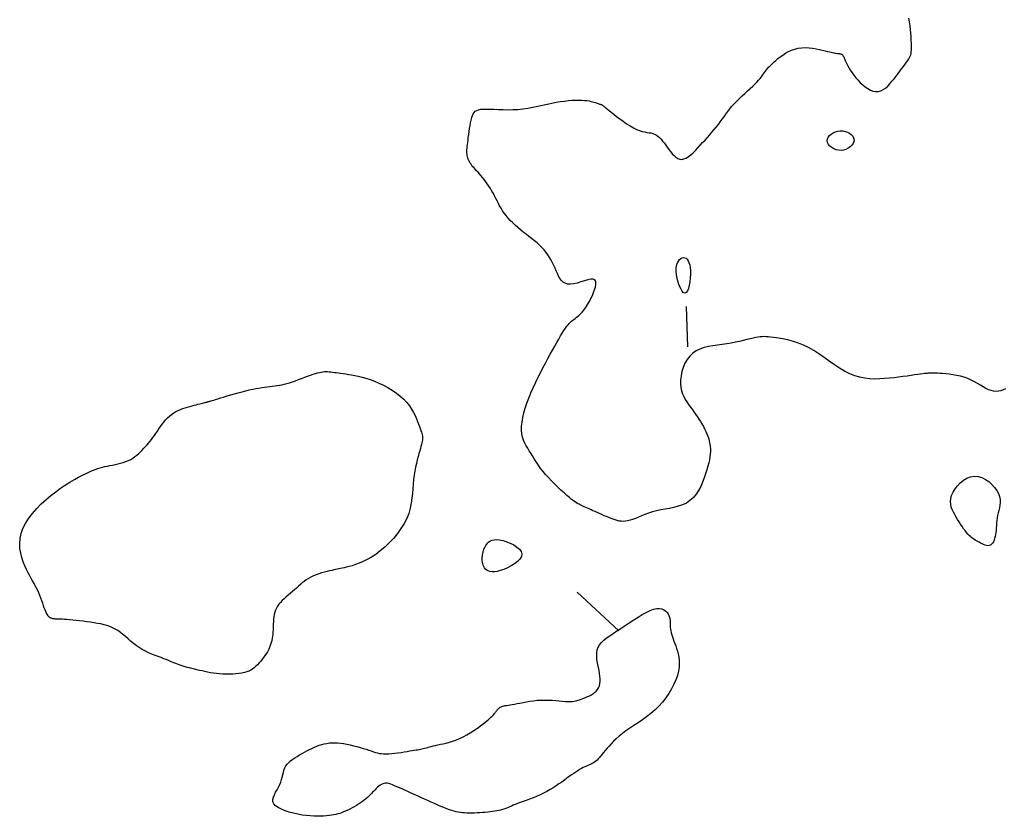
# Model space of a CAD drawing. Header units: millimetres. Extents: x 32690613 to 32693367, y 5343692 to 5344708.
# Tile 77 of 256: x 32692433 to 32692458, y 5343734 to 5343754. Entities that reach past the tile are written whole.
import ezdxf

# ---------------------------------------------------------------- set-up
doc = ezdxf.new("R2010")
doc.units = ezdxf.units.MM
doc.header["$LTSCALE"] = 20
doc.layers.add('02-DGM_HL_493.00', color=102, linetype='Continuous')

msp = doc.modelspace()

# ---------------------------------------------------------------- linework, layer by layer
at = {"layer": '02-DGM_HL_493.00', "elevation": 493, "flags": 128}
for points in [[(32692457.933, 5343744.671), (32692457.876, 5343744.647), (32692457.818, 5343744.628), (32692457.758, 5343744.616), (32692457.696, 5343744.612), (32692457.634, 5343744.616), (32692457.571, 5343744.629), (32692457.507, 5343744.652), (32692457.443, 5343744.684), (32692457.376, 5343744.722), (32692457.308, 5343744.764), (32692457.236, 5343744.808), (32692457.16, 5343744.852), (32692457.079, 5343744.893), (32692456.994, 5343744.931), (32692456.903, 5343744.963), (32692456.809, 5343744.989), (32692456.713, 5343745.01), (32692456.618, 5343745.026), (32692456.527, 5343745.039), (32692456.441, 5343745.048), (32692456.362, 5343745.055), (32692456.294, 5343745.059), (32692456.237, 5343745.062), (32692456.191, 5343745.064), (32692456.154, 5343745.065), (32692456.125, 5343745.065), (32692456.101, 5343745.065), (32692456.083, 5343745.064), (32692456.067, 5343745.064), (32692456.053, 5343745.063), (32692456.039, 5343745.062), (32692456.023, 5343745.062), (32692456.004, 5343745.061), (32692455.981, 5343745.06), (32692455.952, 5343745.057), (32692455.915, 5343745.054), (32692455.869, 5343745.048), (32692455.813, 5343745.04), (32692455.745, 5343745.031), (32692455.666, 5343745.019), (32692455.578, 5343745.006), (32692455.481, 5343744.992), (32692455.378, 5343744.978), (32692455.269, 5343744.964), (32692455.155, 5343744.95), (32692455.039, 5343744.938), (32692454.92, 5343744.928), (32692454.8, 5343744.921), (32692454.678, 5343744.919), (32692454.555, 5343744.924), (32692454.431, 5343744.937), (32692454.305, 5343744.961), (32692454.179, 5343744.998), (32692454.052, 5343745.048), (32692453.924, 5343745.112), (32692453.796, 5343745.189), (32692453.668, 5343745.275), (32692453.539, 5343745.365), (32692453.411, 5343745.456), (32692453.282, 5343745.545), (32692453.154, 5343745.629), (32692453.026, 5343745.703), (32692452.898, 5343745.764), (32692452.773, 5343745.814), (32692452.652, 5343745.854), (32692452.535, 5343745.886), (32692452.425, 5343745.91), (32692452.323, 5343745.928), (32692452.23, 5343745.941), (32692452.149, 5343745.952), (32692452.079, 5343745.961), (32692452.019, 5343745.967), (32692451.967, 5343745.972), (32692451.918, 5343745.974), (32692451.872, 5343745.973), (32692451.824, 5343745.97), (32692451.773, 5343745.962), (32692451.715, 5343745.952), (32692451.648, 5343745.937), (32692451.573, 5343745.919), (32692451.491, 5343745.899), (32692451.401, 5343745.877), (32692451.305, 5343745.855), (32692451.204, 5343745.834), (32692451.097, 5343745.813), (32692450.987, 5343745.795), (32692450.874, 5343745.78), (32692450.759, 5343745.764), (32692450.645, 5343745.748), (32692450.533, 5343745.727), (32692450.424, 5343745.701), (32692450.321, 5343745.666), (32692450.226, 5343745.62), (32692450.14, 5343745.562), (32692450.065, 5343745.489), (32692450, 5343745.404), (32692449.947, 5343745.31), (32692449.904, 5343745.209), (32692449.871, 5343745.104), (32692449.849, 5343744.999), (32692449.838, 5343744.897), (32692449.836, 5343744.8), (32692449.845, 5343744.71), (32692449.862, 5343744.627), (32692449.887, 5343744.551), (32692449.918, 5343744.48), (32692449.955, 5343744.412), (32692449.995, 5343744.348), (32692450.037, 5343744.286), (32692450.081, 5343744.225), (32692450.125, 5343744.165), (32692450.169, 5343744.104), (32692450.212, 5343744.043), (32692450.254, 5343743.982), (32692450.295, 5343743.921), (32692450.334, 5343743.86), (32692450.371, 5343743.799), (32692450.406, 5343743.738), (32692450.438, 5343743.676), (32692450.468, 5343743.615), (32692450.494, 5343743.553), (32692450.518, 5343743.492), (32692450.538, 5343743.43), (32692450.554, 5343743.368), (32692450.567, 5343743.306), (32692450.575, 5343743.244), (32692450.58, 5343743.181), (32692450.58, 5343743.118), (32692450.576, 5343743.052), (32692450.568, 5343742.983), (32692450.556, 5343742.91), (32692450.539, 5343742.832), (32692450.518, 5343742.748), (32692450.493, 5343742.657), (32692450.463, 5343742.558), (32692450.428, 5343742.455), (32692450.387, 5343742.349), (32692450.34, 5343742.244), (32692450.286, 5343742.143), (32692450.223, 5343742.048), (32692450.152, 5343741.963), (32692450.072, 5343741.89), (32692449.983, 5343741.831), (32692449.885, 5343741.785), (32692449.781, 5343741.75), (32692449.673, 5343741.721), (32692449.563, 5343741.698), (32692449.452, 5343741.678), (32692449.343, 5343741.658), (32692449.237, 5343741.635), (32692449.137, 5343741.608), (32692449.041, 5343741.577), (32692448.951, 5343741.544), (32692448.867, 5343741.511), (32692448.787, 5343741.478), (32692448.713, 5343741.448), (32692448.643, 5343741.422), (32692448.579, 5343741.401), (32692448.52, 5343741.386), (32692448.464, 5343741.377), (32692448.412, 5343741.374), (32692448.361, 5343741.377), (32692448.312, 5343741.383), (32692448.263, 5343741.394), (32692448.213, 5343741.409), (32692448.161, 5343741.426), (32692448.107, 5343741.446), (32692448.051, 5343741.468), (32692447.993, 5343741.492), (32692447.935, 5343741.516), (32692447.877, 5343741.542), (32692447.819, 5343741.567), (32692447.763, 5343741.592), (32692447.709, 5343741.617), (32692447.657, 5343741.64), (32692447.608, 5343741.662), (32692447.562, 5343741.683), (32692447.518, 5343741.703), (32692447.477, 5343741.722), (32692447.438, 5343741.739), (32692447.402, 5343741.755), (32692447.369, 5343741.77), (32692447.339, 5343741.784), (32692447.309, 5343741.799), (32692447.279, 5343741.815), (32692447.247, 5343741.833), (32692447.212, 5343741.857), (32692447.171, 5343741.886), (32692447.125, 5343741.922), (32692447.07, 5343741.967), (32692447.006, 5343742.022), (32692446.935, 5343742.085), (32692446.859, 5343742.154), (32692446.78, 5343742.229), (32692446.7, 5343742.306), (32692446.621, 5343742.386), (32692446.547, 5343742.465), (32692446.477, 5343742.542), (32692446.416, 5343742.616), (32692446.361, 5343742.686), (32692446.312, 5343742.754), (32692446.267, 5343742.82), (32692446.225, 5343742.884), (32692446.186, 5343742.947), (32692446.148, 5343743.008), (32692446.109, 5343743.069), (32692446.07, 5343743.131), (32692446.031, 5343743.193), (32692445.993, 5343743.257), (32692445.959, 5343743.324), (32692445.928, 5343743.395), (32692445.904, 5343743.472), (32692445.887, 5343743.554), (32692445.878, 5343743.644), (32692445.88, 5343743.742), (32692445.89, 5343743.847), (32692445.91, 5343743.958), (32692445.937, 5343744.074), (32692445.971, 5343744.194), (32692446.012, 5343744.318), (32692446.058, 5343744.444), (32692446.109, 5343744.571), (32692446.164, 5343744.698), (32692446.223, 5343744.824), (32692446.284, 5343744.95), (32692446.347, 5343745.073), (32692446.41, 5343745.194), (32692446.473, 5343745.312), (32692446.534, 5343745.426), (32692446.594, 5343745.535), (32692446.651, 5343745.638), (32692446.705, 5343745.737), (32692446.756, 5343745.829), (32692446.804, 5343745.914), (32692446.85, 5343745.993), (32692446.892, 5343746.064), (32692446.932, 5343746.128), (32692446.969, 5343746.183), (32692447.003, 5343746.231), (32692447.035, 5343746.271), (32692447.065, 5343746.305), (32692447.094, 5343746.334), (32692447.123, 5343746.36), (32692447.151, 5343746.383), (32692447.18, 5343746.404), (32692447.21, 5343746.426), (32692447.241, 5343746.449), (32692447.274, 5343746.474), (32692447.308, 5343746.504), (32692447.345, 5343746.538), (32692447.384, 5343746.58), (32692447.425, 5343746.63), (32692447.468, 5343746.69), (32692447.514, 5343746.76), (32692447.561, 5343746.843), (32692447.609, 5343746.933), (32692447.652, 5343747.027), (32692447.689, 5343747.12), (32692447.716, 5343747.206), (32692447.73, 5343747.283), (32692447.728, 5343747.344), (32692447.706, 5343747.385), (32692447.663, 5343747.404), (32692447.602, 5343747.403), (32692447.527, 5343747.388), (32692447.442, 5343747.364), (32692447.352, 5343747.336), (32692447.261, 5343747.309), (32692447.173, 5343747.288), (32692447.093, 5343747.278), (32692447.024, 5343747.283), (32692446.965, 5343747.302), (32692446.915, 5343747.333), (32692446.872, 5343747.375), (32692446.835, 5343747.425), (32692446.802, 5343747.482), (32692446.771, 5343747.544), (32692446.742, 5343747.609), (32692446.712, 5343747.676), (32692446.681, 5343747.743), (32692446.649, 5343747.81), (32692446.614, 5343747.877), (32692446.576, 5343747.943), (32692446.535, 5343748.009), (32692446.49, 5343748.072), (32692446.44, 5343748.134), (32692446.385, 5343748.193), (32692446.326, 5343748.251), (32692446.263, 5343748.306), (32692446.197, 5343748.361), (32692446.129, 5343748.415), (32692446.059, 5343748.469), (32692445.989, 5343748.523), (32692445.92, 5343748.578), (32692445.851, 5343748.634), (32692445.784, 5343748.691), (32692445.72, 5343748.749), (32692445.657, 5343748.808), (32692445.598, 5343748.867), (32692445.543, 5343748.927), (32692445.491, 5343748.987), (32692445.445, 5343749.048), (32692445.403, 5343749.109), (32692445.366, 5343749.17), (32692445.332, 5343749.231), (32692445.3, 5343749.293), (32692445.269, 5343749.354), (32692445.239, 5343749.415), (32692445.208, 5343749.477), (32692445.176, 5343749.538), (32692445.141, 5343749.599), (32692445.104, 5343749.66), (32692445.065, 5343749.719), (32692445.025, 5343749.777), (32692444.985, 5343749.833), (32692444.945, 5343749.887), (32692444.905, 5343749.937), (32692444.866, 5343749.984), (32692444.829, 5343750.028), (32692444.793, 5343750.068), (32692444.759, 5343750.106), (32692444.726, 5343750.141), (32692444.696, 5343750.174), (32692444.668, 5343750.205), (32692444.642, 5343750.236), (32692444.619, 5343750.267), (32692444.598, 5343750.297), (32692444.58, 5343750.328), (32692444.564, 5343750.359), (32692444.551, 5343750.39), (32692444.54, 5343750.421), (32692444.531, 5343750.453), (32692444.524, 5343750.486), (32692444.52, 5343750.519), (32692444.517, 5343750.553), (32692444.516, 5343750.588), (32692444.517, 5343750.625), (32692444.52, 5343750.666), (32692444.524, 5343750.71), (32692444.53, 5343750.758), (32692444.536, 5343750.812), (32692444.544, 5343750.871), (32692444.552, 5343750.937), (32692444.561, 5343751.008), (32692444.571, 5343751.082), (32692444.583, 5343751.156), (32692444.595, 5343751.23), (32692444.608, 5343751.301), (32692444.622, 5343751.367), (32692444.637, 5343751.427), (32692444.654, 5343751.479), (32692444.673, 5343751.522), (32692444.696, 5343751.558), (32692444.725, 5343751.587), (32692444.761, 5343751.609), (32692444.805, 5343751.625), (32692444.86, 5343751.636), (32692444.927, 5343751.641), (32692445.006, 5343751.642), (32692445.096, 5343751.639), (32692445.197, 5343751.635), (32692445.306, 5343751.63), (32692445.421, 5343751.626), (32692445.541, 5343751.624), (32692445.664, 5343751.626), (32692445.789, 5343751.633), (32692445.913, 5343751.646), (32692446.037, 5343751.664), (32692446.16, 5343751.686), (32692446.281, 5343751.711), (32692446.4, 5343751.737), (32692446.517, 5343751.763), (32692446.63, 5343751.787), (32692446.741, 5343751.809), (32692446.848, 5343751.827), (32692446.95, 5343751.841), (32692447.048, 5343751.851), (32692447.14, 5343751.859), (32692447.227, 5343751.862), (32692447.307, 5343751.863), (32692447.381, 5343751.862), (32692447.448, 5343751.858), (32692447.507, 5343751.851), (32692447.559, 5343751.843), (32692447.604, 5343751.833), (32692447.644, 5343751.823), (32692447.679, 5343751.813), (32692447.71, 5343751.802), (32692447.737, 5343751.793), (32692447.761, 5343751.784), (32692447.783, 5343751.777), (32692447.803, 5343751.771), (32692447.821, 5343751.766), (32692447.837, 5343751.762), (32692447.853, 5343751.757), (32692447.867, 5343751.753), (32692447.88, 5343751.747), (32692447.893, 5343751.741), (32692447.906, 5343751.732), (32692447.92, 5343751.722), (32692447.937, 5343751.708), (32692447.958, 5343751.69), (32692447.984, 5343751.667), (32692448.018, 5343751.639), (32692448.06, 5343751.604), (32692448.112, 5343751.561), (32692448.174, 5343751.511), (32692448.246, 5343751.455), (32692448.325, 5343751.396), (32692448.409, 5343751.336), (32692448.495, 5343751.277), (32692448.581, 5343751.222), (32692448.664, 5343751.174), (32692448.744, 5343751.134), (32692448.817, 5343751.105), (32692448.884, 5343751.084), (32692448.946, 5343751.07), (32692449.002, 5343751.061), (32692449.055, 5343751.053), (32692449.104, 5343751.045), (32692449.15, 5343751.034), (32692449.193, 5343751.018), (32692449.235, 5343750.995), (32692449.275, 5343750.966), (32692449.314, 5343750.931), (32692449.352, 5343750.89), (32692449.39, 5343750.845), (32692449.428, 5343750.797), (32692449.467, 5343750.745), (32692449.506, 5343750.691), (32692449.546, 5343750.636), (32692449.588, 5343750.582), (32692449.63, 5343750.53), (32692449.675, 5343750.483), (32692449.72, 5343750.443), (32692449.768, 5343750.413), (32692449.817, 5343750.394), (32692449.868, 5343750.388), (32692449.921, 5343750.398), (32692449.976, 5343750.421), (32692450.032, 5343750.456), (32692450.09, 5343750.501), (32692450.148, 5343750.554), (32692450.207, 5343750.613), (32692450.267, 5343750.675), (32692450.327, 5343750.74), (32692450.387, 5343750.805), (32692450.447, 5343750.87), (32692450.506, 5343750.935), (32692450.564, 5343750.999), (32692450.62, 5343751.064), (32692450.675, 5343751.129), (32692450.728, 5343751.193), (32692450.779, 5343751.258), (32692450.828, 5343751.322), (32692450.875, 5343751.387), (32692450.921, 5343751.451), (32692450.967, 5343751.516), (32692451.015, 5343751.58), (32692451.065, 5343751.644), (32692451.119, 5343751.709), (32692451.176, 5343751.774), (32692451.238, 5343751.839), (32692451.305, 5343751.903), (32692451.373, 5343751.967), (32692451.441, 5343752.03), (32692451.509, 5343752.091), (32692451.574, 5343752.151), (32692451.635, 5343752.207), (32692451.691, 5343752.261), (32692451.74, 5343752.311), (32692451.782, 5343752.359), (32692451.819, 5343752.403), (32692451.852, 5343752.445), (32692451.881, 5343752.484), (32692451.907, 5343752.52), (32692451.932, 5343752.555), (32692451.956, 5343752.588), (32692451.98, 5343752.62), (32692452.005, 5343752.65), (32692452.031, 5343752.681), (32692452.06, 5343752.712), (32692452.091, 5343752.744), (32692452.127, 5343752.778), (32692452.167, 5343752.814), (32692452.213, 5343752.853), (32692452.264, 5343752.896), (32692452.321, 5343752.941), (32692452.384, 5343752.986), (32692452.452, 5343753.03), (32692452.524, 5343753.071), (32692452.601, 5343753.106), (32692452.683, 5343753.135), (32692452.768, 5343753.156), (32692452.856, 5343753.167), (32692452.947, 5343753.17), (32692453.037, 5343753.165), (32692453.126, 5343753.155), (32692453.213, 5343753.141), (32692453.294, 5343753.125), (32692453.37, 5343753.108), (32692453.438, 5343753.092), (32692453.496, 5343753.077), (32692453.546, 5343753.065), (32692453.589, 5343753.055), (32692453.626, 5343753.047), (32692453.657, 5343753.04), (32692453.684, 5343753.034), (32692453.709, 5343753.03), (32692453.731, 5343753.027), (32692453.752, 5343753.025), (32692453.772, 5343753.023), (32692453.791, 5343753.021), (32692453.808, 5343753.019), (32692453.825, 5343753.016), (32692453.84, 5343753.012), (32692453.853, 5343753.006), (32692453.864, 5343752.999), (32692453.874, 5343752.989), (32692453.883, 5343752.977), (32692453.892, 5343752.961), (32692453.901, 5343752.941), (32692453.912, 5343752.917), (32692453.924, 5343752.888), (32692453.939, 5343752.854), (32692453.958, 5343752.814), (32692453.98, 5343752.769), (32692454.007, 5343752.717), (32692454.038, 5343752.662), (32692454.074, 5343752.604), (32692454.113, 5343752.543), (32692454.157, 5343752.481), (32692454.205, 5343752.419), (32692454.258, 5343752.358), (32692454.314, 5343752.298), (32692454.374, 5343752.243), (32692454.437, 5343752.192), (32692454.501, 5343752.149), (32692454.567, 5343752.114), (32692454.632, 5343752.09), (32692454.697, 5343752.078), (32692454.761, 5343752.079), (32692454.823, 5343752.095), (32692454.883, 5343752.125), (32692454.941, 5343752.165), (32692454.997, 5343752.215), (32692455.051, 5343752.271), (32692455.104, 5343752.333), (32692455.155, 5343752.397), (32692455.205, 5343752.462), (32692455.254, 5343752.526), (32692455.302, 5343752.587), (32692455.347, 5343752.647), (32692455.389, 5343752.703), (32692455.428, 5343752.757), (32692455.464, 5343752.806), (32692455.495, 5343752.852), (32692455.521, 5343752.892), (32692455.542, 5343752.928), (32692455.558, 5343752.962), (32692455.571, 5343752.994), (32692455.579, 5343753.027), (32692455.584, 5343753.063), (32692455.587, 5343753.104), (32692455.588, 5343753.152), (32692455.588, 5343753.209), (32692455.586, 5343753.277), (32692455.584, 5343753.354), (32692455.58, 5343753.438), (32692455.573, 5343753.528), (32692455.565, 5343753.621), (32692455.554, 5343753.716), (32692455.539, 5343753.81), (32692455.522, 5343753.902)], [(32692450.023, 5343745.724), (32692449.984, 5343746.723)], [(32692447.259, 5343739.612), (32692448.297, 5343738.651)]]:
    msp.add_lwpolyline(points, dxfattribs=at)
for points in [[(32692453.492, 5343750.852), (32692453.497, 5343750.898), (32692453.517, 5343750.942), (32692453.548, 5343750.982), (32692453.589, 5343751.019), (32692453.639, 5343751.05), (32692453.694, 5343751.075), (32692453.754, 5343751.091), (32692453.816, 5343751.099), (32692453.878, 5343751.096), (32692453.939, 5343751.084), (32692453.996, 5343751.064), (32692454.047, 5343751.037), (32692454.091, 5343751.004), (32692454.126, 5343750.965), (32692454.149, 5343750.923), (32692454.158, 5343750.878), (32692454.152, 5343750.832), (32692454.133, 5343750.786), (32692454.102, 5343750.742), (32692454.06, 5343750.701), (32692454.011, 5343750.666), (32692453.956, 5343750.638), (32692453.897, 5343750.618), (32692453.835, 5343750.61), (32692453.772, 5343750.614), (32692453.712, 5343750.628), (32692453.654, 5343750.652), (32692453.603, 5343750.683), (32692453.558, 5343750.72), (32692453.524, 5343750.762), (32692453.501, 5343750.807)], [(32692450.082, 5343747.617), (32692450.082, 5343747.529), (32692450.077, 5343747.436), (32692450.067, 5343747.343), (32692450.052, 5343747.254), (32692450.032, 5343747.176), (32692450.008, 5343747.114), (32692449.98, 5343747.072), (32692449.948, 5343747.056), (32692449.914, 5343747.069), (32692449.877, 5343747.108), (32692449.841, 5343747.169), (32692449.807, 5343747.245), (32692449.777, 5343747.331), (32692449.753, 5343747.423), (32692449.735, 5343747.516), (32692449.727, 5343747.603), (32692449.729, 5343747.681), (32692449.74, 5343747.749), (32692449.759, 5343747.808), (32692449.784, 5343747.855), (32692449.813, 5343747.893), (32692449.846, 5343747.92), (32692449.88, 5343747.937), (32692449.914, 5343747.944), (32692449.946, 5343747.94), (32692449.976, 5343747.925), (32692450.004, 5343747.9), (32692450.028, 5343747.865), (32692450.048, 5343747.819), (32692450.065, 5343747.762), (32692450.076, 5343747.695)], [(32692434.155, 5343742.019), (32692434.276, 5343742.113), (32692434.397, 5343742.2), (32692434.515, 5343742.28), (32692434.63, 5343742.352), (32692434.741, 5343742.417), (32692434.846, 5343742.475), (32692434.944, 5343742.526), (32692435.034, 5343742.57), (32692435.116, 5343742.608), (32692435.19, 5343742.64), (32692435.258, 5343742.666), (32692435.322, 5343742.689), (32692435.382, 5343742.708), (32692435.441, 5343742.724), (32692435.5, 5343742.739), (32692435.561, 5343742.752), (32692435.624, 5343742.765), (32692435.69, 5343742.777), (32692435.757, 5343742.791), (32692435.825, 5343742.806), (32692435.893, 5343742.823), (32692435.959, 5343742.842), (32692436.024, 5343742.864), (32692436.085, 5343742.889), (32692436.143, 5343742.918), (32692436.198, 5343742.951), (32692436.25, 5343742.987), (32692436.299, 5343743.025), (32692436.345, 5343743.066), (32692436.389, 5343743.107), (32692436.431, 5343743.15), (32692436.472, 5343743.193), (32692436.512, 5343743.237), (32692436.55, 5343743.28), (32692436.587, 5343743.324), (32692436.624, 5343743.369), (32692436.661, 5343743.416), (32692436.697, 5343743.464), (32692436.734, 5343743.514), (32692436.77, 5343743.566), (32692436.808, 5343743.621), (32692436.846, 5343743.677), (32692436.885, 5343743.734), (32692436.926, 5343743.791), (32692436.968, 5343743.847), (32692437.012, 5343743.9), (32692437.059, 5343743.95), (32692437.108, 5343743.996), (32692437.16, 5343744.038), (32692437.214, 5343744.074), (32692437.27, 5343744.107), (32692437.327, 5343744.135), (32692437.385, 5343744.161), (32692437.443, 5343744.183), (32692437.501, 5343744.203), (32692437.559, 5343744.222), (32692437.615, 5343744.238), (32692437.67, 5343744.254), (32692437.723, 5343744.268), (32692437.772, 5343744.28), (32692437.819, 5343744.292), (32692437.862, 5343744.302), (32692437.9, 5343744.311), (32692437.934, 5343744.319), (32692437.962, 5343744.326), (32692437.986, 5343744.332), (32692438.006, 5343744.337), (32692438.023, 5343744.342), (32692438.037, 5343744.346), (32692438.05, 5343744.35), (32692438.063, 5343744.354), (32692438.075, 5343744.357), (32692438.088, 5343744.361), (32692438.103, 5343744.365), (32692438.122, 5343744.37), (32692438.145, 5343744.376), (32692438.175, 5343744.385), (32692438.212, 5343744.396), (32692438.258, 5343744.41), (32692438.314, 5343744.427), (32692438.382, 5343744.447), (32692438.458, 5343744.471), (32692438.543, 5343744.497), (32692438.633, 5343744.524), (32692438.726, 5343744.551), (32692438.821, 5343744.578), (32692438.916, 5343744.603), (32692439.008, 5343744.626), (32692439.097, 5343744.646), (32692439.181, 5343744.664), (32692439.261, 5343744.679), (32692439.337, 5343744.692), (32692439.41, 5343744.704), (32692439.479, 5343744.714), (32692439.545, 5343744.723), (32692439.609, 5343744.731), (32692439.67, 5343744.739), (32692439.729, 5343744.747), (32692439.788, 5343744.756), (32692439.847, 5343744.766), (32692439.906, 5343744.778), (32692439.968, 5343744.792), (32692440.032, 5343744.808), (32692440.1, 5343744.828), (32692440.172, 5343744.851), (32692440.247, 5343744.876), (32692440.323, 5343744.904), (32692440.401, 5343744.932), (32692440.477, 5343744.961), (32692440.55, 5343744.988), (32692440.62, 5343745.013), (32692440.685, 5343745.036), (32692440.744, 5343745.055), (32692440.797, 5343745.071), (32692440.845, 5343745.083), (32692440.889, 5343745.092), (32692440.931, 5343745.099), (32692440.971, 5343745.102), (32692441.009, 5343745.104), (32692441.048, 5343745.104), (32692441.087, 5343745.101), (32692441.128, 5343745.097), (32692441.17, 5343745.092), (32692441.215, 5343745.085), (32692441.263, 5343745.078), (32692441.315, 5343745.07), (32692441.371, 5343745.062), (32692441.431, 5343745.053), (32692441.497, 5343745.044), (32692441.567, 5343745.034), (32692441.643, 5343745.023), (32692441.725, 5343745.009), (32692441.811, 5343744.991), (32692441.904, 5343744.968), (32692442.001, 5343744.941), (32692442.104, 5343744.907), (32692442.212, 5343744.865), (32692442.324, 5343744.818), (32692442.436, 5343744.763), (32692442.548, 5343744.704), (32692442.657, 5343744.639), (32692442.76, 5343744.569), (32692442.856, 5343744.495), (32692442.943, 5343744.417), (32692443.019, 5343744.336), (32692443.084, 5343744.253), (32692443.14, 5343744.17), (32692443.187, 5343744.088), (32692443.227, 5343744.008), (32692443.261, 5343743.931), (32692443.29, 5343743.859), (32692443.315, 5343743.794), (32692443.337, 5343743.736), (32692443.356, 5343743.685), (32692443.372, 5343743.64), (32692443.385, 5343743.599), (32692443.396, 5343743.562), (32692443.404, 5343743.528), (32692443.409, 5343743.496), (32692443.411, 5343743.464), (32692443.411, 5343743.433), (32692443.409, 5343743.4), (32692443.403, 5343743.366), (32692443.396, 5343743.328), (32692443.386, 5343743.287), (32692443.373, 5343743.24), (32692443.358, 5343743.188), (32692443.341, 5343743.128), (32692443.322, 5343743.061), (32692443.301, 5343742.986), (32692443.279, 5343742.905), (32692443.258, 5343742.817), (32692443.237, 5343742.724), (32692443.218, 5343742.625), (32692443.202, 5343742.521), (32692443.188, 5343742.413), (32692443.179, 5343742.301), (32692443.17, 5343742.186), (32692443.161, 5343742.068), (32692443.149, 5343741.948), (32692443.131, 5343741.825), (32692443.105, 5343741.7), (32692443.068, 5343741.574), (32692443.018, 5343741.447), (32692442.953, 5343741.32), (32692442.874, 5343741.194), (32692442.785, 5343741.07), (32692442.686, 5343740.951), (32692442.581, 5343740.838), (32692442.472, 5343740.733), (32692442.36, 5343740.638), (32692442.249, 5343740.553), (32692442.139, 5343740.481), (32692442.033, 5343740.421), (32692441.932, 5343740.371), (32692441.835, 5343740.33), (32692441.744, 5343740.297), (32692441.661, 5343740.271), (32692441.585, 5343740.25), (32692441.518, 5343740.233), (32692441.461, 5343740.22), (32692441.411, 5343740.209), (32692441.367, 5343740.199), (32692441.326, 5343740.191), (32692441.286, 5343740.182), (32692441.246, 5343740.174), (32692441.202, 5343740.165), (32692441.152, 5343740.154), (32692441.096, 5343740.142), (32692441.034, 5343740.127), (32692440.968, 5343740.11), (32692440.899, 5343740.09), (32692440.829, 5343740.068), (32692440.759, 5343740.044), (32692440.692, 5343740.017), (32692440.628, 5343739.986), (32692440.569, 5343739.953), (32692440.515, 5343739.918), (32692440.464, 5343739.88), (32692440.415, 5343739.84), (32692440.368, 5343739.799), (32692440.321, 5343739.757), (32692440.273, 5343739.714), (32692440.224, 5343739.67), (32692440.172, 5343739.627), (32692440.119, 5343739.583), (32692440.066, 5343739.539), (32692440.013, 5343739.494), (32692439.962, 5343739.449), (32692439.914, 5343739.403), (32692439.87, 5343739.357), (32692439.832, 5343739.31), (32692439.799, 5343739.263), (32692439.772, 5343739.214), (32692439.751, 5343739.164), (32692439.733, 5343739.112), (32692439.72, 5343739.058), (32692439.71, 5343739.002), (32692439.703, 5343738.944), (32692439.698, 5343738.883), (32692439.695, 5343738.818), (32692439.693, 5343738.752), (32692439.69, 5343738.683), (32692439.686, 5343738.613), (32692439.68, 5343738.542), (32692439.67, 5343738.471), (32692439.656, 5343738.4), (32692439.637, 5343738.33), (32692439.611, 5343738.261), (32692439.581, 5343738.194), (32692439.546, 5343738.128), (32692439.508, 5343738.066), (32692439.467, 5343738.006), (32692439.425, 5343737.95), (32692439.383, 5343737.897), (32692439.341, 5343737.849), (32692439.3, 5343737.805), (32692439.261, 5343737.765), (32692439.22, 5343737.73), (32692439.178, 5343737.698), (32692439.134, 5343737.67), (32692439.085, 5343737.646), (32692439.033, 5343737.625), (32692438.974, 5343737.608), (32692438.909, 5343737.594), (32692438.838, 5343737.583), (32692438.763, 5343737.574), (32692438.684, 5343737.569), (32692438.603, 5343737.566), (32692438.521, 5343737.566), (32692438.439, 5343737.569), (32692438.358, 5343737.575), (32692438.28, 5343737.583), (32692438.204, 5343737.593), (32692438.13, 5343737.605), (32692438.058, 5343737.619), (32692437.988, 5343737.633), (32692437.92, 5343737.649), (32692437.854, 5343737.664), (32692437.79, 5343737.68), (32692437.728, 5343737.695), (32692437.668, 5343737.71), (32692437.609, 5343737.725), (32692437.553, 5343737.739), (32692437.499, 5343737.754), (32692437.447, 5343737.769), (32692437.398, 5343737.784), (32692437.351, 5343737.8), (32692437.307, 5343737.816), (32692437.264, 5343737.833), (32692437.221, 5343737.85), (32692437.177, 5343737.869), (32692437.131, 5343737.889), (32692437.082, 5343737.91), (32692437.028, 5343737.932), (32692436.967, 5343737.955), (32692436.901, 5343737.981), (32692436.828, 5343738.008), (32692436.751, 5343738.037), (32692436.671, 5343738.069), (32692436.59, 5343738.104), (32692436.509, 5343738.143), (32692436.429, 5343738.185), (32692436.352, 5343738.232), (32692436.279, 5343738.283), (32692436.209, 5343738.337), (32692436.142, 5343738.393), (32692436.077, 5343738.45), (32692436.014, 5343738.505), (32692435.951, 5343738.559), (32692435.888, 5343738.609), (32692435.825, 5343738.654), (32692435.76, 5343738.693), (32692435.693, 5343738.727), (32692435.624, 5343738.755), (32692435.552, 5343738.78), (32692435.478, 5343738.801), (32692435.4, 5343738.819), (32692435.319, 5343738.835), (32692435.233, 5343738.849), (32692435.144, 5343738.863), (32692435.052, 5343738.875), (32692434.96, 5343738.887), (32692434.869, 5343738.898), (32692434.781, 5343738.907), (32692434.698, 5343738.916), (32692434.622, 5343738.923), (32692434.554, 5343738.929), (32692434.496, 5343738.933), (32692434.448, 5343738.936), (32692434.407, 5343738.938), (32692434.373, 5343738.939), (32692434.345, 5343738.94), (32692434.32, 5343738.941), (32692434.299, 5343738.941), (32692434.279, 5343738.942), (32692434.26, 5343738.943), (32692434.241, 5343738.944), (32692434.223, 5343738.946), (32692434.205, 5343738.95), (32692434.187, 5343738.954), (32692434.17, 5343738.96), (32692434.153, 5343738.967), (32692434.137, 5343738.976), (32692434.121, 5343738.987), (32692434.106, 5343739), (32692434.09, 5343739.017), (32692434.075, 5343739.037), (32692434.059, 5343739.062), (32692434.043, 5343739.092), (32692434.027, 5343739.128), (32692434.009, 5343739.17), (32692433.991, 5343739.219), (32692433.971, 5343739.274), (32692433.951, 5343739.334), (32692433.929, 5343739.396), (32692433.906, 5343739.461), (32692433.881, 5343739.526), (32692433.855, 5343739.591), (32692433.828, 5343739.654), (32692433.798, 5343739.714), (32692433.767, 5343739.773), (32692433.735, 5343739.831), (32692433.701, 5343739.891), (32692433.665, 5343739.954), (32692433.628, 5343740.021), (32692433.589, 5343740.095), (32692433.549, 5343740.177), (32692433.508, 5343740.267), (32692433.468, 5343740.366), (32692433.432, 5343740.472), (32692433.404, 5343740.584), (32692433.385, 5343740.701), (32692433.378, 5343740.822), (32692433.387, 5343740.946), (32692433.414, 5343741.072), (32692433.46, 5343741.199), (32692433.525, 5343741.325), (32692433.606, 5343741.451), (32692433.7, 5343741.573), (32692433.804, 5343741.693), (32692433.917, 5343741.807), (32692434.034, 5343741.916)], [(32692456.589, 5343742.019), (32692456.624, 5343742.1), (32692456.674, 5343742.182), (32692456.735, 5343742.262), (32692456.806, 5343742.335), (32692456.885, 5343742.4), (32692456.971, 5343742.451), (32692457.061, 5343742.485), (32692457.154, 5343742.5), (32692457.248, 5343742.493), (32692457.34, 5343742.465), (32692457.43, 5343742.421), (32692457.514, 5343742.363), (32692457.59, 5343742.295), (32692457.657, 5343742.221), (32692457.713, 5343742.143), (32692457.755, 5343742.065), (32692457.781, 5343741.99), (32692457.795, 5343741.917), (32692457.798, 5343741.847), (32692457.792, 5343741.78), (32692457.78, 5343741.714), (32692457.765, 5343741.649), (32692457.749, 5343741.585), (32692457.734, 5343741.522), (32692457.723, 5343741.459), (32692457.715, 5343741.397), (32692457.708, 5343741.335), (32692457.704, 5343741.274), (32692457.7, 5343741.215), (32692457.696, 5343741.157), (32692457.69, 5343741.101), (32692457.683, 5343741.048), (32692457.673, 5343740.996), (32692457.661, 5343740.949), (32692457.646, 5343740.905), (32692457.628, 5343740.866), (32692457.607, 5343740.832), (32692457.583, 5343740.805), (32692457.557, 5343740.785), (32692457.527, 5343740.773), (32692457.495, 5343740.769), (32692457.46, 5343740.772), (32692457.424, 5343740.781), (32692457.387, 5343740.795), (32692457.349, 5343740.812), (32692457.311, 5343740.832), (32692457.275, 5343740.853), (32692457.24, 5343740.873), (32692457.207, 5343740.892), (32692457.175, 5343740.91), (32692457.145, 5343740.928), (32692457.115, 5343740.948), (32692457.086, 5343740.97), (32692457.056, 5343740.994), (32692457.025, 5343741.024), (32692456.993, 5343741.058), (32692456.96, 5343741.097), (32692456.925, 5343741.143), (32692456.889, 5343741.192), (32692456.852, 5343741.246), (32692456.814, 5343741.302), (32692456.776, 5343741.361), (32692456.739, 5343741.421), (32692456.702, 5343741.482), (32692456.666, 5343741.543), (32692456.632, 5343741.605), (32692456.603, 5343741.668), (32692456.58, 5343741.732), (32692456.566, 5343741.799), (32692456.561, 5343741.869), (32692456.568, 5343741.942)], [(32692444.903, 5343740.506), (32692444.907, 5343740.543), (32692444.913, 5343740.577), (32692444.921, 5343740.612), (32692444.931, 5343740.645), (32692444.942, 5343740.678), (32692444.956, 5343740.71), (32692444.971, 5343740.742), (32692444.99, 5343740.774), (32692445.011, 5343740.806), (32692445.036, 5343740.836), (32692445.066, 5343740.864), (32692445.102, 5343740.888), (32692445.145, 5343740.906), (32692445.197, 5343740.917), (32692445.259, 5343740.92), (32692445.332, 5343740.912), (32692445.416, 5343740.894), (32692445.506, 5343740.866), (32692445.598, 5343740.83), (32692445.686, 5343740.786), (32692445.764, 5343740.735), (32692445.828, 5343740.68), (32692445.871, 5343740.62), (32692445.888, 5343740.559), (32692445.875, 5343740.496), (32692445.837, 5343740.434), (32692445.778, 5343740.373), (32692445.703, 5343740.315), (32692445.617, 5343740.263), (32692445.526, 5343740.216), (32692445.434, 5343740.178), (32692445.348, 5343740.149), (32692445.27, 5343740.13), (32692445.202, 5343740.121), (32692445.143, 5343740.121), (32692445.091, 5343740.128), (32692445.048, 5343740.143), (32692445.011, 5343740.163), (32692444.981, 5343740.188), (32692444.956, 5343740.217), (32692444.936, 5343740.248), (32692444.921, 5343740.282), (32692444.911, 5343740.318), (32692444.904, 5343740.355), (32692444.9, 5343740.393), (32692444.899, 5343740.431), (32692444.9, 5343740.469)], [(32692441.083, 5343734.047), (32692441.018, 5343734.04), (32692440.948, 5343734.034), (32692440.872, 5343734.031), (32692440.792, 5343734.03), (32692440.705, 5343734.033), (32692440.614, 5343734.038), (32692440.517, 5343734.048), (32692440.415, 5343734.062), (32692440.308, 5343734.082), (32692440.199, 5343734.106), (32692440.092, 5343734.134), (32692439.99, 5343734.167), (32692439.898, 5343734.205), (32692439.817, 5343734.246), (32692439.753, 5343734.292), (32692439.709, 5343734.341), (32692439.687, 5343734.393), (32692439.684, 5343734.449), (32692439.697, 5343734.507), (32692439.721, 5343734.567), (32692439.753, 5343734.629), (32692439.789, 5343734.692), (32692439.825, 5343734.755), (32692439.857, 5343734.819), (32692439.882, 5343734.882), (32692439.902, 5343734.945), (32692439.917, 5343735.007), (32692439.931, 5343735.067), (32692439.945, 5343735.125), (32692439.96, 5343735.181), (32692439.98, 5343735.234), (32692440.006, 5343735.284), (32692440.039, 5343735.33), (32692440.079, 5343735.373), (32692440.125, 5343735.414), (32692440.177, 5343735.452), (32692440.232, 5343735.488), (32692440.29, 5343735.523), (32692440.35, 5343735.557), (32692440.411, 5343735.591), (32692440.472, 5343735.625), (32692440.533, 5343735.658), (32692440.595, 5343735.69), (32692440.656, 5343735.721), (32692440.717, 5343735.749), (32692440.779, 5343735.776), (32692440.841, 5343735.799), (32692440.902, 5343735.819), (32692440.964, 5343735.835), (32692441.027, 5343735.847), (32692441.091, 5343735.856), (32692441.156, 5343735.86), (32692441.224, 5343735.861), (32692441.294, 5343735.858), (32692441.367, 5343735.851), (32692441.444, 5343735.84), (32692441.524, 5343735.826), (32692441.607, 5343735.808), (32692441.691, 5343735.789), (32692441.775, 5343735.767), (32692441.857, 5343735.744), (32692441.935, 5343735.721), (32692442.008, 5343735.699), (32692442.075, 5343735.677), (32692442.135, 5343735.657), (32692442.189, 5343735.639), (32692442.239, 5343735.623), (32692442.287, 5343735.609), (32692442.335, 5343735.598), (32692442.386, 5343735.591), (32692442.44, 5343735.586), (32692442.501, 5343735.585), (32692442.569, 5343735.587), (32692442.643, 5343735.593), (32692442.72, 5343735.601), (32692442.8, 5343735.611), (32692442.88, 5343735.623), (32692442.957, 5343735.634), (32692443.029, 5343735.646), (32692443.096, 5343735.657), (32692443.154, 5343735.666), (32692443.204, 5343735.675), (32692443.249, 5343735.682), (32692443.289, 5343735.689), (32692443.325, 5343735.696), (32692443.36, 5343735.703), (32692443.393, 5343735.71), (32692443.427, 5343735.718), (32692443.462, 5343735.727), (32692443.5, 5343735.737), (32692443.54, 5343735.747), (32692443.583, 5343735.758), (32692443.629, 5343735.77), (32692443.68, 5343735.782), (32692443.734, 5343735.795), (32692443.794, 5343735.809), (32692443.858, 5343735.823), (32692443.928, 5343735.838), (32692444.001, 5343735.855), (32692444.079, 5343735.876), (32692444.16, 5343735.9), (32692444.244, 5343735.929), (32692444.331, 5343735.964), (32692444.42, 5343736.006), (32692444.511, 5343736.055), (32692444.601, 5343736.109), (32692444.691, 5343736.167), (32692444.777, 5343736.227), (32692444.859, 5343736.287), (32692444.934, 5343736.345), (32692445.002, 5343736.4), (32692445.06, 5343736.449), (32692445.108, 5343736.491), (32692445.146, 5343736.527), (32692445.176, 5343736.557), (32692445.199, 5343736.582), (32692445.217, 5343736.604), (32692445.232, 5343736.623), (32692445.245, 5343736.64), (32692445.256, 5343736.656), (32692445.269, 5343736.672), (32692445.282, 5343736.688), (32692445.296, 5343736.704), (32692445.312, 5343736.718), (32692445.329, 5343736.732), (32692445.347, 5343736.745), (32692445.367, 5343736.756), (32692445.39, 5343736.766), (32692445.414, 5343736.774), (32692445.441, 5343736.78), (32692445.471, 5343736.786), (32692445.506, 5343736.792), (32692445.545, 5343736.798), (32692445.59, 5343736.805), (32692445.642, 5343736.813), (32692445.7, 5343736.824), (32692445.766, 5343736.837), (32692445.838, 5343736.851), (32692445.917, 5343736.867), (32692446, 5343736.882), (32692446.087, 5343736.897), (32692446.178, 5343736.909), (32692446.27, 5343736.919), (32692446.363, 5343736.925), (32692446.457, 5343736.926), (32692446.55, 5343736.924), (32692446.641, 5343736.919), (32692446.729, 5343736.913), (32692446.813, 5343736.905), (32692446.892, 5343736.898), (32692446.965, 5343736.893), (32692447.032, 5343736.89), (32692447.091, 5343736.89), (32692447.143, 5343736.893), (32692447.191, 5343736.898), (32692447.234, 5343736.907), (32692447.276, 5343736.918), (32692447.318, 5343736.931), (32692447.36, 5343736.946), (32692447.404, 5343736.963), (32692447.452, 5343736.981), (32692447.502, 5343737.001), (32692447.554, 5343737.023), (32692447.604, 5343737.049), (32692447.653, 5343737.077), (32692447.698, 5343737.109), (32692447.738, 5343737.145), (32692447.771, 5343737.185), (32692447.797, 5343737.231), (32692447.815, 5343737.28), (32692447.827, 5343737.335), (32692447.832, 5343737.393), (32692447.833, 5343737.455), (32692447.828, 5343737.52), (32692447.82, 5343737.588), (32692447.808, 5343737.659), (32692447.794, 5343737.733), (32692447.779, 5343737.808), (32692447.765, 5343737.884), (32692447.755, 5343737.96), (32692447.749, 5343738.034), (32692447.751, 5343738.107), (32692447.763, 5343738.176), (32692447.785, 5343738.242), (32692447.82, 5343738.304), (32692447.868, 5343738.362), (32692447.926, 5343738.418), (32692447.995, 5343738.473), (32692448.073, 5343738.528), (32692448.159, 5343738.585), (32692448.252, 5343738.645), (32692448.351, 5343738.709), (32692448.455, 5343738.778), (32692448.562, 5343738.849), (32692448.67, 5343738.921), (32692448.778, 5343738.99), (32692448.883, 5343739.054), (32692448.984, 5343739.109), (32692449.079, 5343739.154), (32692449.166, 5343739.186), (32692449.244, 5343739.202), (32692449.312, 5343739.205), (32692449.371, 5343739.195), (32692449.422, 5343739.175), (32692449.464, 5343739.147), (32692449.499, 5343739.113), (32692449.527, 5343739.074), (32692449.547, 5343739.034), (32692449.561, 5343738.993), (32692449.57, 5343738.951), (32692449.575, 5343738.909), (32692449.578, 5343738.867), (32692449.579, 5343738.824), (32692449.579, 5343738.78), (32692449.581, 5343738.736), (32692449.586, 5343738.691), (32692449.593, 5343738.645), (32692449.604, 5343738.597), (32692449.618, 5343738.548), (32692449.635, 5343738.498), (32692449.653, 5343738.446), (32692449.673, 5343738.391), (32692449.695, 5343738.333), (32692449.717, 5343738.273), (32692449.739, 5343738.21), (32692449.761, 5343738.143), (32692449.78, 5343738.072), (32692449.795, 5343737.997), (32692449.804, 5343737.917), (32692449.807, 5343737.831), (32692449.801, 5343737.74), (32692449.786, 5343737.642), (32692449.759, 5343737.538), (32692449.721, 5343737.429), (32692449.674, 5343737.317), (32692449.616, 5343737.204), (32692449.55, 5343737.091), (32692449.474, 5343736.98), (32692449.391, 5343736.874), (32692449.3, 5343736.773), (32692449.202, 5343736.679), (32692449.1, 5343736.591), (32692448.993, 5343736.51), (32692448.886, 5343736.433), (32692448.779, 5343736.36), (32692448.674, 5343736.291), (32692448.573, 5343736.223), (32692448.478, 5343736.157), (32692448.391, 5343736.091), (32692448.311, 5343736.026), (32692448.238, 5343735.961), (32692448.171, 5343735.899), (32692448.111, 5343735.838), (32692448.056, 5343735.78), (32692448.006, 5343735.724), (32692447.961, 5343735.672), (32692447.92, 5343735.623), (32692447.883, 5343735.577), (32692447.849, 5343735.535), (32692447.817, 5343735.497), (32692447.787, 5343735.462), (32692447.758, 5343735.431), (32692447.728, 5343735.403), (32692447.698, 5343735.38), (32692447.667, 5343735.359), (32692447.635, 5343735.342), (32692447.601, 5343735.326), (32692447.566, 5343735.311), (32692447.53, 5343735.297), (32692447.492, 5343735.281), (32692447.452, 5343735.264), (32692447.411, 5343735.244), (32692447.368, 5343735.221), (32692447.323, 5343735.195), (32692447.276, 5343735.166), (32692447.227, 5343735.133), (32692447.176, 5343735.098), (32692447.122, 5343735.06), (32692447.066, 5343735.019), (32692447.007, 5343734.976), (32692446.944, 5343734.931), (32692446.879, 5343734.884), (32692446.81, 5343734.837), (32692446.739, 5343734.789), (32692446.665, 5343734.741), (32692446.588, 5343734.694), (32692446.507, 5343734.648), (32692446.424, 5343734.605), (32692446.339, 5343734.564), (32692446.251, 5343734.526), (32692446.164, 5343734.49), (32692446.078, 5343734.457), (32692445.996, 5343734.426), (32692445.917, 5343734.397), (32692445.844, 5343734.37), (32692445.778, 5343734.346), (32692445.721, 5343734.324), (32692445.67, 5343734.304), (32692445.626, 5343734.285), (32692445.585, 5343734.268), (32692445.548, 5343734.252), (32692445.512, 5343734.237), (32692445.476, 5343734.224), (32692445.439, 5343734.211), (32692445.399, 5343734.198), (32692445.356, 5343734.187), (32692445.311, 5343734.176), (32692445.262, 5343734.165), (32692445.211, 5343734.156), (32692445.156, 5343734.147), (32692445.099, 5343734.139), (32692445.038, 5343734.132), (32692444.974, 5343734.126), (32692444.908, 5343734.121), (32692444.841, 5343734.116), (32692444.773, 5343734.113), (32692444.706, 5343734.111), (32692444.64, 5343734.11), (32692444.577, 5343734.11), (32692444.516, 5343734.111), (32692444.46, 5343734.114), (32692444.406, 5343734.118), (32692444.354, 5343734.124), (32692444.303, 5343734.132), (32692444.251, 5343734.143), (32692444.197, 5343734.157), (32692444.14, 5343734.174), (32692444.079, 5343734.194), (32692444.013, 5343734.219), (32692443.943, 5343734.247), (32692443.868, 5343734.278), (32692443.79, 5343734.311), (32692443.709, 5343734.346), (32692443.626, 5343734.383), (32692443.542, 5343734.421), (32692443.457, 5343734.459), (32692443.373, 5343734.498), (32692443.288, 5343734.536), (32692443.206, 5343734.573), (32692443.125, 5343734.61), (32692443.047, 5343734.645), (32692442.972, 5343734.679), (32692442.901, 5343734.711), (32692442.835, 5343734.741), (32692442.774, 5343734.768), (32692442.717, 5343734.793), (32692442.666, 5343734.814), (32692442.618, 5343734.831), (32692442.573, 5343734.844), (32692442.531, 5343734.852), (32692442.492, 5343734.855), (32692442.455, 5343734.851), (32692442.42, 5343734.841), (32692442.386, 5343734.826), (32692442.353, 5343734.806), (32692442.321, 5343734.781), (32692442.289, 5343734.754), (32692442.259, 5343734.724), (32692442.229, 5343734.693), (32692442.199, 5343734.66), (32692442.168, 5343734.628), (32692442.138, 5343734.595), (32692442.106, 5343734.563), (32692442.073, 5343734.53), (32692442.038, 5343734.498), (32692442.001, 5343734.465), (32692441.961, 5343734.432), (32692441.917, 5343734.399), (32692441.869, 5343734.366), (32692441.819, 5343734.333), (32692441.766, 5343734.301), (32692441.712, 5343734.269), (32692441.657, 5343734.239), (32692441.602, 5343734.211), (32692441.548, 5343734.184), (32692441.495, 5343734.16), (32692441.445, 5343734.139), (32692441.397, 5343734.12), (32692441.349, 5343734.103), (32692441.3, 5343734.088), (32692441.25, 5343734.076), (32692441.198, 5343734.065), (32692441.143, 5343734.055)]]:
    msp.add_lwpolyline(points, close=True, dxfattribs=at)

doc.saveas('drawing.dxf')
